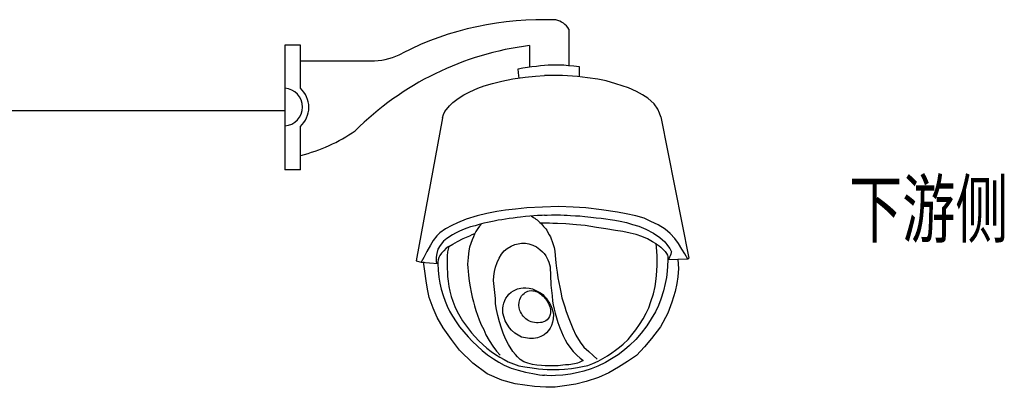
# Model space of a CAD drawing. Header units: millimetres. Extents: x 99955 to 321880, y 78800 to 170196.
# Tile 18 of 26: x 230936 to 235320, y 115868 to 117506. Entities that reach past the tile are written whole.
import ezdxf

# ---------------------------------------------------------------- set-up
doc = ezdxf.new("R2010")
doc.units = ezdxf.units.MM
doc.linetypes.add('CONTINOUS', pattern=[0])
doc.layers.add('DQ', color=3, linetype='Continuous', lineweight=13)
doc.layers.add('付', color=7, linetype='Continuous')
doc.styles.add('宋体', font='txt', dxfattribs={"width": 0.8, "height": 3.5})

msp = doc.modelspace()

# ---------------------------------------------------------------- linework, layer by layer
at = {"color": 0}
for p, q in [((233381.1, 117464.2), (233381.1, 117302.2)), ((232186.4, 117391.9), (232115.6, 117391.9)), ((232115.6, 117391.9), (232115.6, 116837.4)), ((232186.4, 117199.4), (232186.4, 117391.9)), ((233205.6, 117390.9), (233205.6, 117295.7)), ((232188, 117322.7), (232515, 117322.7)), ((232186.4, 116837.4), (232186.4, 117031.5)), ((232186.4, 116837.4), (232115.6, 116837.4))]:
    msp.add_line(p, q, dxfattribs=at)
for p, q in [((233155.6, 117287.5), (233176.4, 117292)), ((233157, 117269.7), (233155.6, 117287.5)), ((233176.4, 117292), (233196.4, 117294.7)), ((233196.4, 117294.7), (233216.5, 117296.8)), ((233216.5, 117296.8), (233236.6, 117299.5)), ((233236.6, 117299.5), (233254.5, 117301.2)), ((233254.5, 117301.2), (233272.4, 117302.8)), ((233272.4, 117302.8), (233288.7, 117304.4)), ((233288.7, 117304.4), (233303.9, 117304.4)), ((233303.9, 117304.4), (233334.3, 117305.2)), ((233334.3, 117305.2), (233358.9, 117305.2)), ((233358.9, 117305.2), (233379.3, 117302.4)), ((233379.3, 117302.4), (233402.5, 117299.7)), ((233402.5, 117299.7), (233427.1, 117297)), ((233427.1, 117297), (233427.1, 117251.3)), ((233041, 117222.3), (233081.7, 117232.1)), ((233081.7, 117232.1), (233130.9, 117242.6)), ((233130.9, 117242.6), (233186.8, 117249.9)), ((233158.8, 117246.2), (233157, 117269.7)), ((233157, 117269.7), (233157, 117269.7)), ((233186.8, 117249.9), (233232.1, 117254.4)), ((233232.1, 117254.4), (233272.4, 117257.3)), ((233313.5, 117257.9), (233272.4, 117257.3)), ((233351.9, 117257.3), (233313.5, 117257.9)), ((233419.1, 117252.8), (233351.9, 117257.3)), ((233463.3, 117246.8), (233419.1, 117252.8)), ((233509.4, 117241.3), (233463.3, 117246.8)), ((233546.2, 117233.4), (233509.4, 117241.3)), ((233590.4, 117220.5), (233546.2, 117233.4)), ((232913.2, 117171.4), (232939.3, 117185)), ((232939.3, 117185), (232975.9, 117200.6)), ((232975.9, 117200.6), (233002.9, 117211.1)), ((233002.9, 117211.1), (233041, 117222.3)), ((233646.4, 117202.8), (233590.4, 117220.5)), ((233682.4, 117186.6), (233646.4, 117202.8)), ((233708.4, 117171.8), (233682.4, 117186.6)), ((232864.6, 117137.5), (232887.6, 117154.2)), ((232887.6, 117154.2), (232913.2, 117171.4)), ((233732, 117156), (233708.4, 117171.8)), ((233760.2, 117130.7), (233732, 117156)), ((232822.9, 117083.8), (232829.1, 117097.3)), ((232829.1, 117097.3), (232849.5, 117122.9)), ((232849.5, 117122.9), (232864.6, 117137.5)), ((233776.7, 117107.1), (233760.2, 117130.7)), ((233784.9, 117089.9), (233776.7, 117107.1)), ((232818.8, 117068.7), (232701.3, 116431.2)), ((232818.8, 117068.7), (232822.9, 117083.8)), ((233789.8, 117073.3), (233784.9, 117089.9)), ((233789.8, 117073.3), (233915.6, 116443.3)), ((233098.7, 116657.5), (233059.8, 116651.7)), ((233143.3, 116661.4), (233098.7, 116657.5)), ((233193.7, 116667.2), (233143.3, 116661.4)), ((233263.6, 116671.1), (233193.7, 116667.2)), ((233335.4, 116673), (233263.6, 116671.1)), ((233399.4, 116671.1), (233335.4, 116673)), ((233455.7, 116667.2), (233399.4, 116671.1)), ((233525.6, 116659.5), (233455.7, 116667.2)), ((233596.7, 116648), (233525.6, 116659.5)), ((232924, 116616.8), (232885.2, 116601.3)), ((232972.5, 116632.3), (232924, 116616.8)), ((233015.2, 116642), (232972.5, 116632.3)), ((233059.8, 116651.7), (233015.2, 116642)), ((233081.8, 116614.8), (233066.3, 116612.1)), ((233099.2, 116617.9), (233081.8, 116614.8)), ((233114.7, 116620.1), (233099.2, 116617.9)), ((233133.4, 116622.3), (233114.7, 116620.1)), ((233149.8, 116624.5), (233133.4, 116622.3)), ((233165.8, 116626.3), (233149.8, 116624.5)), ((233187.1, 116628.5), (233165.8, 116626.3)), ((233206.7, 116630.3), (233187.1, 116628.5)), ((233224, 116632.1), (233206.7, 116630.3)), ((233213.4, 116630.7), (233218.1, 116628.3)), ((233218.1, 116628.3), (233223.4, 116625.3)), ((233223.4, 116625.3), (233228.8, 116622.1)), ((233241.3, 116633), (233224, 116632.1)), ((233228.8, 116622.1), (233234.2, 116617.9)), ((233234.2, 116617.9), (233239.4, 116614.1)), ((233239.4, 116614.1), (233245.2, 116608.6)), ((233261.3, 116634.3), (233241.3, 116633)), ((233272.4, 116634.7), (233261.3, 116634.3)), ((233272.4, 116634.7), (233283.6, 116635.7)), ((233283.6, 116635.7), (233302.7, 116636.3)), ((233302.7, 116636.3), (233321.6, 116636.1)), ((233321.6, 116636.1), (233343.5, 116636.1)), ((233343.5, 116636.1), (233359.5, 116635)), ((233359.5, 116635), (233372.7, 116635.2)), ((233372.7, 116635.2), (233388.4, 116634.3)), ((233388.4, 116634.3), (233409.8, 116632.5)), ((233409.8, 116632.5), (233429, 116631.6)), ((233429, 116631.6), (233451.4, 116629.4)), ((233451.4, 116629.4), (233477.8, 116626.6)), ((233477.8, 116626.6), (233502.3, 116623.7)), ((233502.3, 116623.7), (233525, 116622)), ((233525, 116622), (233544.9, 116619.2)), ((233544.9, 116619.2), (233564.2, 116615.8)), ((233564.2, 116615.8), (233584.7, 116612.4)), ((233636.2, 116641.3), (233596.7, 116648)), ((233679.6, 116632.6), (233636.2, 116641.3)), ((233715.3, 116621), (233679.6, 116632.6)), ((233745.2, 116606.6), (233715.3, 116621)), ((232831.1, 116573.5), (232806.7, 116556.7)), ((232859.1, 116588.7), (232831.1, 116573.5)), ((232885.2, 116601.3), (232859.1, 116588.7)), ((232926.3, 116577.5), (232907.8, 116569.6)), ((232943, 116582.8), (232926.3, 116577.5)), ((232962.8, 116587.9), (232943, 116582.8)), ((232981.7, 116593.5), (232962.8, 116587.9)), ((232975, 116575.3), (232966.6, 116561.7)), ((232982.6, 116585.8), (232975, 116575.3)), ((233002, 116598.8), (232981.7, 116593.5)), ((232990.5, 116594), (232982.6, 116585.8)), ((233018.4, 116602.6), (233002, 116598.8)), ((233033, 116606.1), (233018.4, 116602.6)), ((233048.1, 116608.6), (233033, 116606.1)), ((233066.3, 116612.1), (233048.1, 116608.6)), ((233245.2, 116608.6), (233251.1, 116603.1)), ((233251.1, 116603.1), (233256.9, 116597.2)), ((233265.3, 116599.4), (233256.5, 116599.6)), ((233256.9, 116597.2), (233262.9, 116591.1)), ((233262.9, 116591.1), (233268.4, 116585.2)), ((233278.4, 116599.3), (233265.3, 116599.4)), ((233268.4, 116585.2), (233273.5, 116578.6)), ((233273.5, 116578.6), (233277.9, 116573.6)), ((233277.9, 116573.6), (233282, 116567.5)), ((233294.2, 116599.3), (233278.4, 116599.3)), ((233309.7, 116598.6), (233294.2, 116599.3)), ((233330.3, 116598.2), (233309.7, 116598.6)), ((233367.7, 116596.2), (233330.3, 116598.2)), ((233414.9, 116592.3), (233367.7, 116596.2)), ((233453.5, 116588.4), (233414.9, 116592.3)), ((233503.4, 116579.9), (233453.5, 116588.4)), ((233544.7, 116573.7), (233503.4, 116579.9)), ((233589, 116566.9), (233544.7, 116573.7)), ((233584.7, 116612.4), (233609, 116607.7)), ((233609, 116607.7), (233637.2, 116601.9)), ((233637.2, 116601.9), (233663.9, 116594)), ((233663.9, 116594), (233692.1, 116586)), ((233692.1, 116586), (233723.2, 116572.3)), ((233723.2, 116572.3), (233758, 116555)), ((233779, 116592.1), (233745.2, 116606.6)), ((233809, 116573.1), (233779, 116592.1)), ((233832.1, 116553.2), (233809, 116573.1)), ((232792.7, 116542.7), (232777, 116522.3)), ((232806.7, 116556.7), (232792.7, 116542.7)), ((232837.2, 116531.3), (232823, 116518.7)), ((232862.6, 116546.8), (232837.2, 116531.3)), ((232876.7, 116554.7), (232862.6, 116546.8)), ((232890.7, 116562.2), (232876.7, 116554.7)), ((232884.5, 116518.1), (232910.5, 116530.8)), ((232907.8, 116569.6), (232890.7, 116562.2)), ((232910.5, 116530.8), (232939.6, 116543.5)), ((232939.6, 116543.5), (232950, 116548.5)), ((232955.5, 116539.1), (232949.5, 116524.9)), ((232950, 116548.5), (232961.5, 116553.7)), ((232961.1, 116550.8), (232955.5, 116539.1)), ((232966.6, 116561.7), (232961.1, 116550.8)), ((233282, 116567.5), (233287.7, 116557.9)), ((233287.7, 116557.9), (233293.6, 116547.9)), ((233293.6, 116547.9), (233298.7, 116538.4)), ((233298.7, 116538.4), (233302.4, 116529.3)), ((233302.4, 116529.3), (233307, 116518.3)), ((233620.8, 116562.3), (233589, 116566.9)), ((233653.1, 116555.5), (233620.8, 116562.3)), ((233680.2, 116548.7), (233653.1, 116555.5)), ((233706.3, 116540.4), (233680.2, 116548.7)), ((233730.8, 116530), (233706.3, 116540.4)), ((233753.7, 116516.9), (233730.8, 116530)), ((233758, 116555), (233786.2, 116536.2)), ((233786.2, 116536.2), (233807.3, 116516.7)), ((233852.6, 116530.7), (233832.1, 116553.2)), ((233869.2, 116508.6), (233852.6, 116530.7)), ((232764.2, 116500.8), (232747.9, 116472.9)), ((232777, 116522.3), (232764.2, 116500.8)), ((232797.8, 116483.3), (232792.3, 116464.4)), ((232807.3, 116500.6), (232797.8, 116483.3)), ((232823, 116518.7), (232807.3, 116500.6)), ((232834.6, 116488), (232824.2, 116476.7)), ((232845.9, 116494.9), (232834.6, 116488)), ((232845.9, 116494.9), (232840.8, 116472.2)), ((232845.9, 116494.9), (232864.4, 116506.2)), ((232864.4, 116506.2), (232884.5, 116518.1)), ((232939, 116492.5), (232935.6, 116476.5)), ((232943.8, 116508.4), (232939, 116492.5)), ((232949.5, 116524.9), (232943.8, 116508.4)), ((233092.9, 116475.9), (233105.9, 116486)), ((233105.9, 116486), (233124.3, 116496.9)), ((233124.3, 116496.9), (233140.1, 116504.3)), ((233140.1, 116504.3), (233155.3, 116507.9)), ((233155.3, 116507.9), (233170.5, 116510.1)), ((233170.5, 116510.1), (233186.9, 116509.8)), ((233186.9, 116509.8), (233203.1, 116506.9)), ((233203.1, 116506.9), (233220.5, 116501.1)), ((233220.5, 116501.1), (233236.6, 116493.4)), ((233236.6, 116493.4), (233251.5, 116482.1)), ((233251.5, 116482.1), (233263.4, 116471.1)), ((233307, 116518.3), (233311.3, 116504.7)), ((233311.3, 116504.7), (233315.2, 116490.9)), ((233315.2, 116490.9), (233318.2, 116474.9)), ((233769.4, 116507.5), (233753.7, 116516.9)), ((233770.8, 116492.9), (233769.4, 116507.5)), ((233769.4, 116507.5), (233782.5, 116498.2)), ((233774.6, 116453.9), (233770.8, 116492.9)), ((233782.5, 116498.2), (233790.3, 116492.1)), ((233790.3, 116492.1), (233799.7, 116484)), ((233799.7, 116484), (233809.7, 116472.7)), ((233807.3, 116516.7), (233817.4, 116504.9)), ((233817.4, 116504.9), (233824.9, 116494.2)), ((233824.9, 116494.2), (233830.3, 116486.3)), ((233830.3, 116486.3), (233837.1, 116471.3)), ((233884.3, 116483.9), (233869.2, 116508.6)), ((233897.2, 116462.4), (233884.3, 116483.9)), ((232734.5, 116446.7), (232723.8, 116426.3)), ((232747.9, 116472.9), (232734.5, 116446.7)), ((232789.9, 116447.9), (232789.8, 116434.8)), ((232792.3, 116464.4), (232789.9, 116447.9)), ((232801.7, 116445.9), (232799.3, 116435.8)), ((232806, 116455.6), (232801.7, 116445.9)), ((232814, 116465.7), (232806, 116455.6)), ((232824.2, 116476.7), (232814, 116465.7)), ((232840.8, 116472.2), (232839.3, 116454)), ((232839.3, 116454), (232839.3, 116427)), ((232931.7, 116446.2), (232930.7, 116431.8)), ((232933.7, 116462.8), (232931.7, 116446.2)), ((232935.6, 116476.5), (232933.7, 116462.8)), ((233062, 116424.8), (233070.4, 116444.1)), ((233070.4, 116444.1), (233080.3, 116460.8)), ((233080.3, 116460.8), (233092.9, 116475.9)), ((233263.4, 116471.1), (233270.2, 116463.7)), ((233270.2, 116463.7), (233278, 116454)), ((233278, 116454), (233282.6, 116445.7)), ((233282.6, 116445.7), (233287.6, 116435.6)), ((233318.2, 116474.9), (233319.2, 116455.9)), ((233319.2, 116455.9), (233321.3, 116439.7)), ((233321.3, 116439.7), (233323.4, 116422.6)), ((233773.9, 116414.2), (233774.6, 116453.9)), ((233809.7, 116472.7), (233815.6, 116464.1)), ((233815.6, 116464.1), (233820.4, 116456.5)), ((233820.4, 116456.5), (233821.2, 116450.9)), ((233821.2, 116450.9), (233821.7, 116443.8)), ((233821.7, 116443.8), (233821.7, 116436.3)), ((233826.9, 116443.3), (233821.7, 116436.3)), ((233910.7, 116438.7), (233821.7, 116436.3)), ((233829.1, 116447.4), (233826.9, 116443.3)), ((233832, 116453.3), (233829.1, 116447.4)), ((233834.9, 116462), (233832, 116453.3)), ((233836.7, 116468.5), (233834.9, 116462)), ((233837.1, 116471.3), (233836.7, 116468.5)), ((233910.7, 116438.7), (233897.2, 116462.4)), ((233915.6, 116443.3), (233910.7, 116438.7)), ((232701.3, 116431.2), (232723.8, 116426.3)), ((232723.8, 116426.3), (232797.9, 116419.5)), ((232735.7, 116416.2), (232735.7, 116426.4)), ((232739.8, 116385.6), (232735.7, 116416.2)), ((232789.8, 116434.8), (232790.3, 116427.3)), ((232790.3, 116427.3), (232792.1, 116424.9)), ((232792.1, 116424.9), (232797.9, 116419.5)), ((232799.3, 116435.8), (232797.2, 116427.4)), ((232797.2, 116427.4), (232797.9, 116419.5)), ((232797.9, 116419.5), (232798.7, 116390.4)), ((232839.3, 116427), (232839.3, 116397.7)), ((232839.3, 116397.7), (232840.6, 116379.6)), ((232930.7, 116431.8), (232930, 116416.1)), ((232930, 116416.1), (232930.2, 116400.5)), ((232930.2, 116400.5), (232931.9, 116385.3)), ((233049.5, 116383.5), (233054.7, 116403.4)), ((233054.7, 116403.4), (233062, 116424.8)), ((233287.6, 116435.6), (233291.4, 116425.4)), ((233291.4, 116425.4), (233294.8, 116415)), ((233294.8, 116415), (233296.8, 116405.5)), ((233296.8, 116405.5), (233298, 116394.7)), ((233298, 116394.7), (233298.4, 116374.7)), ((233323.4, 116422.6), (233325.9, 116399.2)), ((233325.9, 116399.2), (233328.3, 116380.6)), ((233772.2, 116385.8), (233773.9, 116414.2)), ((233819.7, 116408.3), (233818.9, 116385.5)), ((233821.7, 116436.3), (233819.7, 116408.3)), ((233868.5, 116397.1), (233865.2, 116360.3)), ((233866.2, 116437.5), (233868.5, 116397.1)), ((232745.9, 116342.8), (232739.8, 116385.6)), ((232798.7, 116390.4), (232802, 116359)), ((232802, 116359), (232806.2, 116331.8)), ((232840.6, 116379.6), (232841, 116361.1)), ((232841, 116361.1), (232843.1, 116341)), ((232931.9, 116385.3), (232933.6, 116367.7)), ((232933.6, 116367.7), (232936.9, 116340.9)), ((233045.3, 116343.8), (233046.4, 116363.7)), ((233046.4, 116363.7), (233049.5, 116383.5)), ((233298.4, 116374.7), (233299, 116355)), ((233299, 116355), (233299.8, 116338.7)), ((233328.3, 116380.6), (233331.7, 116356.2)), ((233331.7, 116356.2), (233335.9, 116334.4)), ((233764.9, 116316.6), (233769.1, 116351.2)), ((233769.1, 116351.2), (233772.2, 116385.8)), ((233815.9, 116357.3), (233809.9, 116330.9)), ((233818.9, 116385.5), (233815.9, 116357.3)), ((233865.2, 116360.3), (233861.1, 116330.7)), ((232751, 116305.1), (232745.9, 116342.8)), ((232806.2, 116331.8), (232812.8, 116305.5)), ((232843.1, 116341), (232846.3, 116317.6)), ((232846.3, 116317.6), (232850.6, 116296.6)), ((232936.9, 116340.9), (232941.4, 116315.7)), ((232941.4, 116315.7), (232945.8, 116292.3)), ((233047.7, 116317.7), (233045.3, 116343.8)), ((233054.1, 116263.5), (233047.7, 116317.7)), ((233142.4, 116302.6), (233152.4, 116306.7)), ((233152.4, 116306.7), (233166.6, 116309.7)), ((233166.6, 116309.7), (233177.9, 116310.9)), ((233177.9, 116310.9), (233189.1, 116310.9)), ((233189.1, 116310.9), (233204, 116309.1)), ((233204, 116309.1), (233218.2, 116306.2)), ((233299.8, 116338.7), (233300.6, 116322.7)), ((233300.6, 116322.7), (233303.1, 116298.8)), ((233335.9, 116334.4), (233340.5, 116314.1)), ((233340.5, 116314.1), (233344.3, 116292.6)), ((233757.6, 116284.4), (233764.9, 116316.6)), ((233809.9, 116330.9), (233802.6, 116298.2)), ((233861.1, 116330.7), (233853.7, 116295.5)), ((232758.1, 116268.4), (232751, 116305.1)), ((232776.5, 116220.5), (232758.1, 116268.4)), ((232812.8, 116305.5), (232821, 116276.6)), ((232821, 116276.6), (232829.3, 116251.9)), ((232850.6, 116296.6), (232856.2, 116272.8)), ((232856.2, 116272.8), (232863.7, 116252.1)), ((232945.8, 116292.3), (232950.7, 116269)), ((232950.7, 116269), (232956.2, 116249.3)), ((233053.7, 116239.3), (233054.1, 116263.5)), ((233096.2, 116254.7), (233100.3, 116265.3)), ((233100.3, 116265.3), (233106.8, 116274.2)), ((233106.8, 116274.2), (233114, 116283.7)), ((233114, 116283.7), (233124, 116291.4)), ((233124, 116291.4), (233134.1, 116297.3)), ((233134.1, 116297.3), (233142.4, 116302.6)), ((233161.7, 116259.4), (233166.6, 116269.7)), ((233166.6, 116269.7), (233170, 116275.3)), ((233170, 116275.3), (233176, 116281.4)), ((233176, 116281.4), (233181.2, 116286.6)), ((233181.2, 116286.6), (233186.8, 116290.5)), ((233186.8, 116290.5), (233192.6, 116294.1)), ((233192.6, 116294.1), (233198.2, 116296.9)), ((233198.2, 116296.9), (233204.5, 116298.2)), ((233204.5, 116298.2), (233213.4, 116298.9)), ((233213.4, 116298.9), (233219.8, 116298.4)), ((233218.2, 116306.2), (233230.6, 116301.4)), ((233219.8, 116298.4), (233227.6, 116297.2)), ((233227.6, 116297.2), (233234.1, 116295.6)), ((233230.6, 116301.4), (233243, 116295.5)), ((233234.1, 116295.6), (233240.3, 116292.8)), ((233240.3, 116292.8), (233245.5, 116290)), ((233243, 116295.5), (233254.3, 116289)), ((233245.5, 116290), (233250.3, 116287)), ((233250.3, 116287), (233255.9, 116283.6)), ((233254.3, 116289), (233264.3, 116281.3)), ((233255.9, 116283.6), (233260.8, 116279.3)), ((233260.8, 116279.3), (233266.2, 116274.9)), ((233264.3, 116281.3), (233272, 116273)), ((233266.2, 116274.9), (233270.3, 116270.2)), ((233270.3, 116270.2), (233274.4, 116265.7)), ((233272, 116273), (233279.7, 116264.7)), ((233274.4, 116265.7), (233277.7, 116261.1)), ((233279.7, 116264.7), (233287.4, 116253.5)), ((233303.1, 116298.8), (233306.6, 116275.1)), ((233306.6, 116275.1), (233308.4, 116251.4)), ((233344.3, 116292.6), (233349.8, 116267.4)), ((233349.8, 116267.4), (233357.1, 116243.8)), ((233746.4, 116249.8), (233757.6, 116284.4)), ((233802.6, 116298.2), (233790.6, 116261.5)), ((233853.7, 116295.5), (233838.7, 116247.1)), ((232793.8, 116179.4), (232776.5, 116220.5)), ((232829.3, 116251.9), (232839.2, 116229.6)), ((232839.2, 116229.6), (232849.9, 116207.4)), ((232863.7, 116252.1), (232872.4, 116228.8)), ((232872.4, 116228.8), (232883.5, 116206.1)), ((232956.2, 116249.3), (232960.7, 116231.5)), ((232960.7, 116231.5), (232967.2, 116210.8)), ((233058.9, 116214.5), (233053.7, 116239.3)), ((233087.3, 116221), (233088.5, 116231.6)), ((233087.3, 116210.3), (233087.3, 116221)), ((233088.5, 116231.6), (233091.5, 116242.9)), ((233091.5, 116242.9), (233096.2, 116254.7)), ((233158.5, 116233.5), (233159, 116247.9)), ((233160, 116222), (233158.5, 116233.5)), ((233159, 116247.9), (233161.7, 116259.4)), ((233163, 116210.7), (233160, 116222)), ((233277.7, 116261.1), (233280.9, 116256.8)), ((233280.9, 116256.8), (233283.7, 116252.5)), ((233283.7, 116252.5), (233286.5, 116247.8)), ((233286.5, 116247.8), (233288.4, 116243)), ((233287.4, 116253.5), (233294.5, 116242.9)), ((233288.3, 116243.6), (233290.8, 116238.5)), ((233290.8, 116238.5), (233293.2, 116233.2)), ((233293.2, 116233.2), (233295.5, 116226.9)), ((233294.5, 116242.9), (233300.5, 116232.2)), ((233295.5, 116226.9), (233296.9, 116220.6)), ((233296.9, 116220.6), (233298.7, 116214.3)), ((233300.5, 116232.2), (233305.2, 116220.4)), ((233305.2, 116220.4), (233309.9, 116206.2)), ((233308.4, 116251.4), (233310.9, 116235.8)), ((233310.9, 116235.8), (233315.3, 116216.5)), ((233357.1, 116243.8), (233362.3, 116226.5)), ((233362.3, 116226.5), (233367.7, 116210.4)), ((233725.6, 116198.2), (233736.2, 116222.8)), ((233736.2, 116222.8), (233746.4, 116249.8)), ((233779.1, 116232.1), (233765.9, 116205)), ((233790.6, 116261.5), (233779.1, 116232.1)), ((233838.7, 116247.1), (233821.9, 116198.9)), ((232821.6, 116133.2), (232793.8, 116179.4)), ((232849.9, 116207.4), (232863.1, 116185.1)), ((232863.1, 116185.1), (232878.8, 116159.6)), ((232883.5, 116206.1), (232894.6, 116184.8)), ((232894.6, 116184.8), (232907.4, 116164.8)), ((232967.2, 116210.8), (232974.2, 116189.8)), ((232974.2, 116189.8), (232981.6, 116168.3)), ((233064.8, 116188.1), (233058.9, 116214.5)), ((233071.7, 116159.9), (233064.8, 116188.1)), ((233087.3, 116198.7), (233087.3, 116210.3)), ((233092, 116179), (233087.3, 116198.7)), ((233097.4, 116163.6), (233092, 116179)), ((233165.5, 116203.9), (233163, 116210.7)), ((233169.2, 116197.5), (233165.5, 116203.9)), ((233173.1, 116190.7), (233169.2, 116197.5)), ((233177, 116185.2), (233173.1, 116190.7)), ((233182.7, 116179.2), (233177, 116185.2)), ((233188.5, 116173.5), (233182.7, 116179.2)), ((233290, 116175.5), (233283.7, 116169.2)), ((233294.5, 116184.1), (233290, 116175.5)), ((233298, 116192.9), (233294.5, 116184.1)), ((233299, 116200.1), (233298, 116192.9)), ((233298.7, 116214.3), (233299, 116207.1)), ((233299, 116207.1), (233299, 116200.1)), ((233309.9, 116206.2), (233311.7, 116192)), ((233311.7, 116192), (233311.1, 116173.6)), ((233315.3, 116216.5), (233320.2, 116198.7)), ((233320.2, 116198.7), (233325.1, 116178.3)), ((233325.1, 116178.3), (233331.3, 116156.9)), ((233367.7, 116210.4), (233373.3, 116194.3)), ((233373.3, 116194.3), (233379.9, 116174.7)), ((233712, 116172.6), (233725.6, 116198.2)), ((233765.9, 116205), (233747.9, 116173.8)), ((233821.9, 116198.9), (233788.3, 116138)), ((232858.6, 116081.4), (232821.6, 116133.2)), ((232878.8, 116159.6), (232894.4, 116137.3)), ((232894.4, 116137.3), (232913.4, 116115)), ((232907.4, 116164.8), (232920.8, 116145.7)), ((232920.8, 116145.7), (232934.2, 116127.9)), ((232981.6, 116168.3), (232990.5, 116146.9)), ((232990.5, 116146.9), (233001.7, 116125.5)), ((233081.1, 116131.7), (233071.7, 116159.9)), ((233088.8, 116109.5), (233081.1, 116131.7)), ((233106.3, 116148.8), (233097.4, 116163.6)), ((233115.7, 116133.4), (233106.3, 116148.8)), ((233125.8, 116122.2), (233115.7, 116133.4)), ((233194.9, 116168.6), (233188.5, 116173.5)), ((233200, 116165.2), (233194.9, 116168.6)), ((233206, 116162.1), (233200, 116165.2)), ((233213.3, 116159.6), (233206, 116162.1)), ((233219.5, 116157.6), (233213.3, 116159.6)), ((233227.4, 116156.4), (233219.5, 116157.6)), ((233237, 116155.6), (233227.4, 116156.4)), ((233244.7, 116155.3), (233237, 116155.6)), ((233253.7, 116156.1), (233244.7, 116155.3)), ((233261, 116157.5), (233253.7, 116156.1)), ((233267.3, 116159.3), (233261, 116157.5)), ((233272.1, 116161.3), (233267.3, 116159.3)), ((233277.9, 116164.8), (233272.1, 116161.3)), ((233283.7, 116169.2), (233277.9, 116164.8)), ((233296.9, 116131.6), (233289.8, 116121)), ((233303.4, 116143.5), (233296.9, 116131.6)), ((233308.2, 116158.3), (233303.4, 116143.5)), ((233311.1, 116173.6), (233308.2, 116158.3)), ((233331.3, 116156.9), (233340.7, 116133.4)), ((233340.7, 116133.4), (233348.6, 116114.7)), ((233379.9, 116174.7), (233390.1, 116151.7)), ((233390.1, 116151.7), (233398.7, 116129.7)), ((233678.9, 116123.5), (233695.9, 116147.7)), ((233695.9, 116147.7), (233712, 116172.6)), ((233728, 116141.3), (233703.3, 116108.8)), ((233747.9, 116173.8), (233728, 116141.3)), ((233788.3, 116138), (233748.4, 116085.6)), ((232913.4, 116115), (232932.4, 116093.6)), ((232932.4, 116093.6), (232950.8, 116073.2)), ((232934.2, 116127.9), (232947.5, 116110.8)), ((232947.5, 116110.8), (232961.6, 116094.8)), ((232961.6, 116094.8), (232979.4, 116075.8)), ((233001.7, 116125.5), (233011.5, 116102.6)), ((233011.5, 116102.6), (233026.2, 116077.2)), ((233099, 116084.8), (233088.8, 116109.5)), ((233140.6, 116109.1), (233125.8, 116122.2)), ((233155.4, 116099.7), (233140.6, 116109.1)), ((233170.2, 116092), (233155.4, 116099.7)), ((233188, 116087.9), (233170.2, 116092)), ((233205.1, 116085.5), (233188, 116087.9)), ((233241.3, 116087.9), (233223.5, 116084.9)), ((233256.6, 116093.8), (233241.3, 116087.9)), ((233270.9, 116101.5), (233256.6, 116093.8)), ((233280.9, 116111.5), (233270.9, 116101.5)), ((233289.8, 116121), (233280.9, 116111.5)), ((233348.6, 116114.7), (233355.3, 116096.8)), ((233355.3, 116096.8), (233364.2, 116079.4)), ((233398.7, 116129.7), (233412.2, 116100.4)), ((233412.2, 116100.4), (233430.5, 116068.6)), ((233644.4, 116080.8), (233661.4, 116101.6)), ((233661.4, 116101.6), (233678.9, 116123.5)), ((233703.3, 116108.8), (233679.3, 116081.4)), ((232893.7, 116033.3), (232858.6, 116081.4)), ((232950.8, 116073.2), (232974, 116052)), ((232974, 116052), (232995.3, 116032.5)), ((232979.4, 116075.8), (232997.2, 116058.6)), ((232997.2, 116058.6), (233015.8, 116041.8)), ((233026.2, 116077.2), (233042.9, 116052.1)), ((233042.9, 116052.1), (233058, 116029.5)), ((233111.8, 116059.1), (233099, 116084.8)), ((233131.3, 116027.8), (233111.8, 116059.1)), ((233223.5, 116084.9), (233205.1, 116085.5)), ((233364.2, 116079.4), (233373.7, 116063.2)), ((233373.7, 116063.2), (233385.5, 116047.6)), ((233385.5, 116047.6), (233399.5, 116028)), ((233430.5, 116068.6), (233447.4, 116046.9)), ((233447.4, 116046.9), (233469.6, 116027.1)), ((233588.1, 116033), (233606.4, 116047)), ((233606.4, 116047), (233623, 116060.9)), ((233623, 116060.9), (233644.4, 116080.8)), ((233651.4, 116054.7), (233628.8, 116034.4)), ((233679.3, 116081.4), (233651.4, 116054.7)), ((233717, 116047.8), (233681.3, 116010.1)), ((233748.4, 116085.6), (233717, 116047.8)), ((232953, 115976), (232893.7, 116033.3)), ((232995.3, 116032.5), (233018.4, 116013.1)), ((233015.8, 116041.8), (233034.9, 116027.2)), ((233018.4, 116013.1), (233045.2, 115994.6)), ((233034.9, 116027.2), (233054, 116014.3)), ((233054, 116014.3), (233073.6, 116002)), ((233058, 116029.5), (233074.2, 116011.5)), ((233073.6, 116002), (233092.2, 115991.3)), ((233143.6, 116014.2), (233131.3, 116027.8)), ((233152.4, 116004.1), (233143.6, 116014.2)), ((233164.6, 115992.5), (233152.4, 116004.1)), ((233399.5, 116028), (233416.2, 116011.8)), ((233416.2, 116011.8), (233431.3, 115997.3)), ((233469.6, 116027.1), (233488.4, 116009.2)), ((233488.4, 116009.2), (233506.4, 115994.2)), ((233531.9, 115996), (233552.4, 116008.2)), ((233552.4, 116008.2), (233572.4, 116022.1)), ((233600.2, 116013.1), (233571.1, 115995.2)), ((233572.4, 116022.1), (233588.1, 116033)), ((233628.8, 116034.4), (233600.2, 116013.1)), ((233681.3, 116010.1), (233641.4, 115982.8)), ((233017.7, 115927.9), (232953, 115976)), ((233045.2, 115994.6), (233068.3, 115979.9)), ((233068.3, 115979.9), (233093.3, 115966)), ((233092.2, 115991.3), (233111.2, 115981.8)), ((233093.3, 115966), (233123.9, 115953)), ((233111.2, 115981.8), (233134.3, 115972.2)), ((233134.3, 115972.2), (233157.8, 115964.4)), ((233157.8, 115964.4), (233184.8, 115958.8)), ((233179.6, 115982.3), (233164.6, 115992.5)), ((233198.6, 115974.9), (233179.6, 115982.3)), ((233184.8, 115958.8), (233216.8, 115954.3)), ((233218.3, 115970.1), (233198.6, 115974.9)), ((233238, 115966.7), (233218.3, 115970.1)), ((233258.4, 115964.7), (233238, 115966.7)), ((233275.4, 115963.3), (233258.4, 115964.7)), ((233293.1, 115963.3), (233275.4, 115963.3)), ((233313.5, 115963.3), (233293.1, 115963.3)), ((233333.8, 115964), (233313.5, 115963.3)), ((233354.5, 115966.5), (233333.8, 115964)), ((233366.3, 115967.5), (233354.5, 115966.5)), ((233373.1, 115968.1), (233366.3, 115967.5)), ((233381, 115968.9), (233373.1, 115968.1)), ((233389.7, 115970), (233381, 115968.9)), ((233397.1, 115971.2), (233389.7, 115970)), ((233405.6, 115972.8), (233397.1, 115971.2)), ((233412.7, 115974), (233405.6, 115972.8)), ((233419.7, 115976.1), (233412.7, 115974)), ((233426.8, 115978.6), (233419.7, 115976.1)), ((233419.7, 115955.8), (233442, 115960.3)), ((233433, 115981), (233426.8, 115978.6)), ((233431.3, 115997.3), (233442.5, 115988.9)), ((233439.2, 115983.9), (233433, 115981)), ((233442.8, 115986.7), (233439.2, 115983.9)), ((233442, 115960.3), (233464.7, 115965.7)), ((233442.5, 115988.9), (233442.8, 115986.7)), ((233464.7, 115965.7), (233487.5, 115974.6)), ((233510.4, 115962.5), (233480.1, 115950.7)), ((233487.5, 115974.6), (233510.5, 115984.2)), ((233543.1, 115978.6), (233510.4, 115962.5)), ((233510.5, 115984.2), (233531.9, 115996)), ((233571.1, 115995.2), (233543.1, 115978.6)), ((233602.2, 115957.7), (233558.9, 115933)), ((233641.4, 115982.8), (233602.2, 115957.7)), ((233082.5, 115900.2), (233017.7, 115927.9)), ((233123.9, 115953), (233154.4, 115943.8)), ((233154.4, 115943.8), (233187.7, 115935.5)), ((233187.7, 115935.5), (233220.1, 115929)), ((233216.8, 115954.3), (233244.8, 115950.4)), ((233220.1, 115929), (233249.7, 115923.5)), ((233244.8, 115950.4), (233264.5, 115948.7)), ((233249.7, 115923.5), (233262.8, 115922.4)), ((233262.8, 115922.4), (233272.4, 115922)), ((233264.5, 115948.7), (233284.7, 115948.1)), ((233282.7, 115921), (233272.4, 115922)), ((233304.4, 115919.9), (233282.7, 115921)), ((233284.7, 115948.1), (233310.9, 115947.4)), ((233321.9, 115920.4), (233304.4, 115919.9)), ((233310.9, 115947.4), (233337.6, 115947.4)), ((233354.6, 115922.1), (233321.9, 115920.4)), ((233337.6, 115947.4), (233361.3, 115948.9)), ((233388.5, 115926.9), (233354.6, 115922.1)), ((233361.3, 115948.9), (233392, 115951.4)), ((233421.8, 115933.4), (233388.5, 115926.9)), ((233392, 115951.4), (233419.7, 115955.8)), ((233447.4, 115940.6), (233421.8, 115933.4)), ((233480.1, 115950.7), (233447.4, 115940.6)), ((233512.5, 115912.3), (233457.8, 115893.8)), ((233558.9, 115933), (233512.5, 115912.3)), ((233141.7, 115883.5), (233082.5, 115900.2)), ((233227.8, 115871.1), (233141.7, 115883.5)), ((233278.3, 115868), (233227.8, 115871.1)), ((233319.6, 115869), (233278.3, 115868)), ((233360.9, 115874.2), (233319.6, 115869)), ((233411.4, 115881.4), (233360.9, 115874.2)), ((233457.8, 115893.8), (233411.4, 115881.4))]:
    msp.add_line(p, q)
for centre, radius, start, end in [((233264.1, 116119.8), 1386.3, 87.5875, 116.7796), ((233306.7, 117419.4), 86.9, 30.9939, 79.5244), ((233373.9, 116063.9), 1337.7, 97.2291, 134.9337), ((232503.6, 117604), 281.6, 272.3167, 298.8423), ((232110.6, 117116.9), 83.9, 273.6774, 86.3226), ((232107.6, 117115.4), 115.4, 312.3977, 47.6023), ((232011.6, 117612.7), 732.5, 283.8583, 304.7526)]:
    msp.add_arc(centre, radius, start, end, dxfattribs=at)
at = {"layer": '付', "linetype": 'CONTINOUS'}
msp.add_line((230574.6, 117101.6), (232115.6, 117101.6), dxfattribs=at)

# ---------------------------------------------------------------- texts
at = {"layer": 'DQ', "color": 0, "style": '宋体', "width": 0.7}
msp.add_text('下游侧', height=247.47, dxfattribs=at).set_placement((234628.7, 116538.8))

doc.saveas('drawing.dxf')
